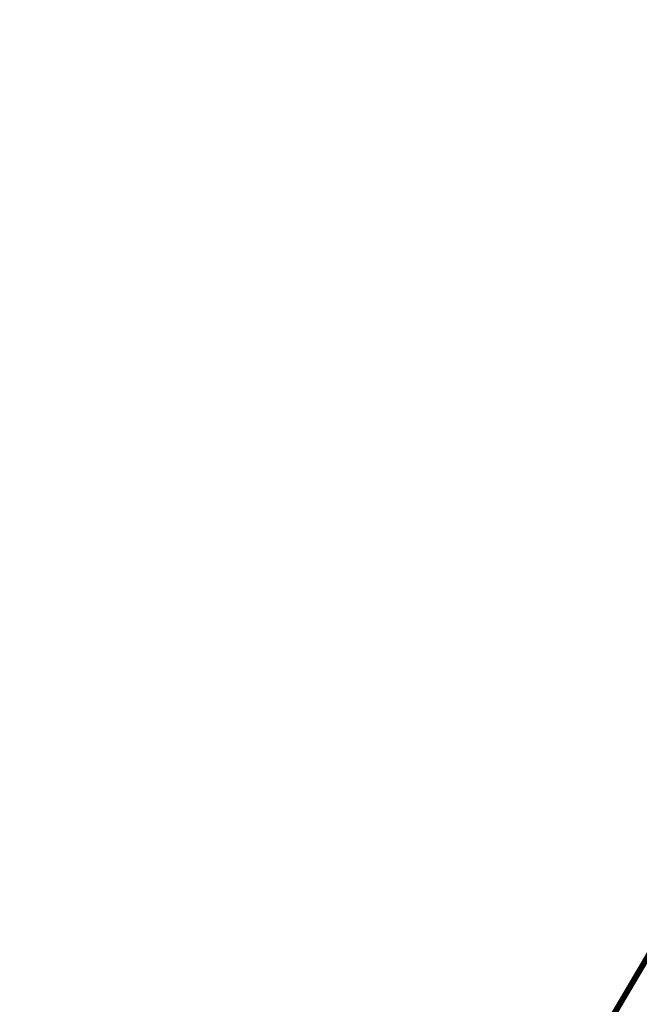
# Model space of a CAD drawing. Extents: x 1160024 to 2574774, y 200346 to 1150377.
# Tile 4 of 118: x 2390991 to 2439076, y 288052 to 364506. Entities that reach past the tile are written whole.
import ezdxf

# ---------------------------------------------------------------- set-up
doc = ezdxf.new("R2010")
doc.units = 0
doc.header["$MEASUREMENT"] = 0
doc.layers.add('Prop Earthen Structure False Cut Ditch Detail CELL', color=9, linetype='Continuous', lineweight=30)
doc.layers.add('Typical Terminator CELL', color=7, linetype='Continuous', lineweight=0)
doc.styles.add('Style-GEOMETRICFUTURA_211_M_L', font='GEOMETRICFUTURA_211_M_L.shx')
doc.dimstyles.new('erosion_control', dxfattribs={"dimtxt": 4.99999, "dimasz": 9.99998, "dimexe": 2.499995, "dimexo": 2.499995, "dimgap": 2.499995, "dimtad": 0, "dimtih": 1, "dimtoh": 1, "dimzin": 3, "dimdsep": 46, "dimtxsty": 'Style-GEOMETRICFUTURA_211_M_L', "dimcen": 0.09, "dimaunit": 1, "dimadec": 4, "dimazin": 3, "dimtfac": 1, "dimtofl": 0, "dimtmove": 0, "dimatfit": 1, "dimfxl": 1, "dimtzin": 3, "dimlwd": 106, "dimarcsym": 0})

# ---------------------------------------------------------------- blocks, each defined once
blk = doc.blocks.new('TERMINATOR_0.5')
at = {"color": 1, "linetype": 'Continuous', "lineweight": 0}
blk.add_line((0, 0), (-1, 0), dxfattribs=at)
blk = doc.blocks.new('PROP EARTHEN STRUCTURE FALSE CUT DITCH DETAIL')
at = {"layer": 'Prop Earthen Structure False Cut Ditch Detail CELL', "lineweight": 13, "annotation_type": 0, "has_hookline": 1, "hookline_direction": 0, "horizontal_direction": (0.992551, -0.12183, 0)}
for points, text_width in [([(15, 25), (-71875, -165310), (-71870, -165310)], 36.8), ([(13, 39), (-71867, -165270), (-71862, -165271)], 31), ([(166, 52), (-71718, -165325), (-71713, -165325)], 21.4)]:
    blk.add_leader(points, dimstyle='erosion_control', override={"dimasz": 4.99999, "dimldrblk": 'TERMINATOR_0.5', "dimlwd": 65534}, dxfattribs=dict(at, text_width=text_width))

msp = doc.modelspace()

# ---------------------------------------------------------------- block references
at = {"layer": 'Prop Earthen Structure False Cut Ditch Detail CELL', "rotation": 353.0022961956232}
msp.add_blockref('PROP EARTHEN STRUCTURE FALSE CUT DITCH DETAIL', (2482470, 364469), dxfattribs=at)

doc.saveas('drawing.dxf')
